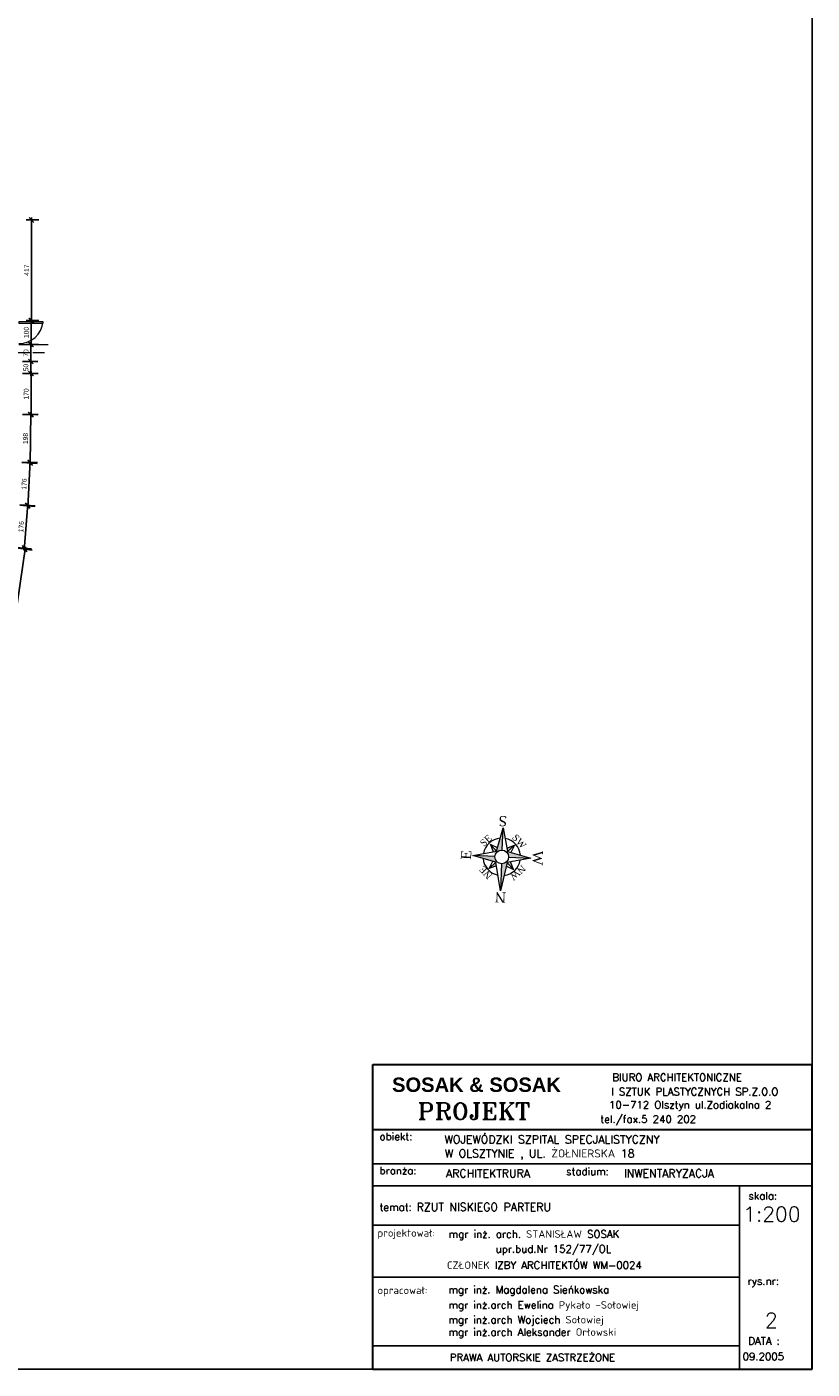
# Model space of a CAD drawing. Header units: millimetres. Extents: x -642 to 14033, y 1994 to 13520.
# Tile 41 of 72: x 10777 to 14033, y 1994 to 7559. Entities that reach past the tile are written whole.
import ezdxf
from ezdxf.enums import TextEntityAlignment as Align

# ---------------------------------------------------------------- set-up
doc = ezdxf.new("R2010")
doc.units = ezdxf.units.MM
doc.linetypes.add('ACAD_ISO04W100', pattern=[30.5, 24, -3, 0.5, -3])
for name, color, linetype, lineweight in [('$BS_Tab', 7, 'Continuous', 25), ('drzwi', 140, 'Continuous', 13), ('RAMKA', 7, 'Continuous', 30), ('symetria', 7, 'ACAD_ISO04W100', 9), ('wymiary', 1, 'Continuous', 13)]:
    doc.layers.add(name, color=color, linetype=linetype, lineweight=lineweight)
doc.styles.add('MONOTXT', font='romans.shx', dxfattribs={"width": 0.8, "height": 0.25})
doc.styles.add('ROMANT', font='romant', dxfattribs={"width": 1.5, "height": 10})
doc.styles.add('SANSSERIFBOLD', font='sasb____.pfb', dxfattribs={"height": 0.8})
doc.dimstyles.new('Jacek2', dxfattribs={"dimscale": 2, "dimtxt": 10, "dimasz": 10, "dimexe": 15, "dimexo": 15, "dimgap": 5, "dimtad": 1, "dimdec": 0, "dimzin": 0, "dimdsep": 46, "dimtxsty": 'Standard', "dimblk": 'OBLIQUE', "dimcen": 0, "dimdle": 5, "dimadec": 1, "dimazin": 0, "dimtfac": 1, "dimtdec": 0, "dimtofl": 0, "dimtmove": 0, "dimatfit": 3, "dimfxl": 1, "dimtolj": 1, "dimtzin": 0, "dimarcsym": 0})

# ---------------------------------------------------------------- blocks, each defined once
blk = doc.blocks.new('Tab_Roza')
at = {"layer": '$BS_Tab', "linetype": 'Continuous', "lineweight": 0}
h = blk.add_hatch(color=256, dxfattribs=at)
h.paths.add_polyline_path([(-16.8, 16), (-14.5, 13.8, -0.20478), (0, 20), (0, 100)])
h.paths.add_polyline_path([(85, 0), (16.8, 16), (14.5, 13.8, -0.193058), (20, 0)])
h.paths.add_polyline_path([(-85, 0), (-16.2, -16.2), (-14.1, -14.1, -0.198912), (-20, 0)])
h.paths.add_polyline_path([(0, -85), (16.2, -16.2), (14.1, -14.1, -0.198912), (0, -20)])
h.paths.add_polyline_path([(-26.1, 13.8), (-16.8, 16), (-16.7, 16.7), (-35.4, 35.4)])
h.paths.add_polyline_path([(14.7, 26.5), (16.7, 16.7), (35.4, 35.4)])
h.paths.add_polyline_path([(-35.4, -35.4), (-13.8, -26.1), (-16.2, -16.2)])
h.paths.add_polyline_path([(26, -13.9), (16.2, -16.2), (35.1, -35.1)])
for p, q in [((-16.8, 16), (0, 100)), ((0, 20), (0, 100)), ((0, 100), (16.8, 16)), ((-85, 0), (-16.8, 16)), ((-20, 0), (-85, 0)), ((-16.2, -16.2), (-85, 0)), ((-16.7, 16.7), (-35.4, 35.4)), ((-35.4, 35.4), (-26.1, 13.8)), ((-14.7, 26.4), (-35.4, 35.4)), ((-16.8, 16), (-14.5, 13.8)), ((16.8, 16), (14.5, 13.8)), ((14.7, 26.5), (35.4, 35.4)), ((85, 0), (16.2, -16.2)), ((16.7, 16.7), (35.4, 35.4)), ((16.8, 16), (85, 0)), ((20, 0), (85, 0)), ((35.4, 35.4), (26.1, 13.8)), ((-35.4, -35.4), (-26.1, -13.8)), ((-14.1, -14.1), (-35.4, -35.4)), ((-13.8, -26.1), (-35.4, -35.4)), ((0, -85), (-16.2, -16.2)), ((16.2, -16.2), (0, -85)), ((0, -20), (0, -85)), ((13.9, -26.1), (35.1, -35.1)), ((14.1, -14.1), (35.4, -35.4)), ((35.1, -35.1), (26, -13.9))]:
    blk.add_line(p, q, dxfattribs=at)
blk.add_circle((0, 0), 20, dxfattribs=at)
for start, end in [(99.5801, 172.5102), (7.4898, 80.4199), (187.4898, 262.5102), (277.4898, 352.5102)]:
    blk.add_arc((0, 0), 55, start, end, dxfattribs=at)
at = {"layer": '$BS_Tab', "linetype": 'Continuous', "lineweight": 0, "char_height": 30, "width": 2.684, "attachment_point": 5}
for s, insert in [('{\\fTimes New Roman|b0|i0|c0|p18;N}', (-1.1, 119)), ('{\\fTimes New Roman|b0|i0|c0|p18;S}', (1.5, -105))]:
    blk.add_mtext(s, dxfattribs=dict(at, insert=insert))
at = {"layer": '$BS_Tab', "linetype": 'Continuous', "lineweight": 0, "attachment_point": 5}
for s, insert, char_height, width, rotation in [('{\\fTimes New Roman|b0|i0|c0|p18;NW}', (-48.6, 44.3), 20, 50, 45), ('{\\fTimes New Roman|b0|i0|c0|p18;NE}', (45.4, 48.1), 20, 50, 315), ('{\\fTimes New Roman|b0|i0|c0|p18;W}', (-105, -1.2), 30, 2.684, 90), ('{\\fTimes New Roman|b0|i0|c0|p18;E}', (105, -1.2), 30, 2.684, 270), ('{\\fTimes New Roman|b0|i0|c0|p18;SW}', (-49, -47.4), 20, 50, 135), ('{\\fTimes New Roman|b0|i0|c0|p18;SE}', (48.5, -45.9), 20, 50, 225)]:
    blk.add_mtext(s, dxfattribs=dict(at, insert=insert, char_height=char_height, width=width, rotation=rotation))
blk = doc.blocks.new('_OBLIQUE')
at = {"color": 0, "linetype": 'ByBlock'}
blk.add_line((-0.5, -0.5), (0.5, 0.5), dxfattribs=at)
blk = doc.blocks.new('*D647')
at = {"layer": 'Defpoints', "color": 0, "transparency": 16777216}
for p in [(10703.8, 5402.7), (10769.7, 5393.1), (10627.9, 4880.4)]:
    blk.add_point(p, dxfattribs=at)
at = {"layer": 'wymiary', "color": 0, "lineweight": -2, "transparency": 16777216}
for p, q in [((10692.4, 4860.9), (10771.1, 5403)), ((10733.5, 5398.4), (10799.4, 5388.8)), ((10657.5, 4876.1), (10723.5, 4866.5))]:
    blk.add_line(p, q, dxfattribs=at)
at = {"layer": 'wymiary', "color": 0, "lineweight": -2, "transparency": 16777216, "xscale": 20, "yscale": 20, "zscale": 20}
for p, rotation in [((10769.7, 5393.1), 81.73028656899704), ((10693.8, 4870.8), 261.7302865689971)]:
    blk.add_blockref('_OBLIQUE', p, dxfattribs=dict(at, rotation=rotation))
at = {"layer": 'wymiary', "color": 0, "transparency": 16777216, "insert": (10712, 5134.8), "char_height": 20, "attachment_point": 5, "rotation": 81.7303}
blk.add_mtext('\\A1;528', dxfattribs=at)
blk = doc.blocks.new('*D648')
at = {"layer": 'Defpoints', "color": 0, "transparency": 16777216}
for p in [(10718.1, 5578.1), (10781, 5572.9), (10703.8, 5402.7)]:
    blk.add_point(p, dxfattribs=at)
at = {"layer": 'wymiary', "color": 0, "lineweight": -2, "transparency": 16777216}
for p, q in [((10748, 5575.6), (10810.9, 5570.5)), ((10765.9, 5387.6), (10781.9, 5582.9)), ((10733.7, 5400.2), (10796.6, 5395.1))]:
    blk.add_line(p, q, dxfattribs=at)
at = {"layer": 'wymiary', "color": 0, "lineweight": -2, "transparency": 16777216, "xscale": 20, "yscale": 20, "zscale": 20}
for p, rotation in [((10781, 5572.9), 85.32030751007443), ((10766.7, 5397.5), 265.3203075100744)]:
    blk.add_blockref('_OBLIQUE', p, dxfattribs=dict(at, rotation=rotation))
at = {"layer": 'wymiary', "color": 0, "transparency": 16777216, "insert": (10753.9, 5486.9), "char_height": 20, "attachment_point": 5, "rotation": 85.3203}
blk.add_mtext('\\A1;176', dxfattribs=at)
blk = doc.blocks.new('*D649')
at = {"layer": 'Defpoints', "color": 0, "transparency": 16777216}
for p in [(10727, 5753.8), (10790.7, 5750.6), (10718.1, 5578.1)]:
    blk.add_point(p, dxfattribs=at)
at = {"layer": 'wymiary', "color": 0, "lineweight": -2, "transparency": 16777216}
for p, q in [((10757, 5752.3), (10820.6, 5749.1)), ((10781.3, 5564.9), (10791.2, 5760.6)), ((10748.1, 5576.6), (10811.7, 5573.3))]:
    blk.add_line(p, q, dxfattribs=at)
at = {"layer": 'wymiary', "color": 0, "lineweight": -2, "transparency": 16777216, "xscale": 20, "yscale": 20, "zscale": 20}
for p, rotation in [((10790.7, 5750.6), 87.10009927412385), ((10781.8, 5574.8), 267.1000992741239)]:
    blk.add_blockref('_OBLIQUE', p, dxfattribs=dict(at, rotation=rotation))
at = {"layer": 'wymiary', "color": 0, "transparency": 16777216, "insert": (10766.2, 5663.7), "char_height": 20, "attachment_point": 5, "rotation": 87.1001}
blk.add_mtext('\\A1;176', dxfattribs=at)
blk = doc.blocks.new('*D650')
at = {"layer": 'Defpoints', "color": 0, "transparency": 16777216}
for p in [(10729.4, 5951.8), (10793.1, 5951), (10727, 5753.8)]:
    blk.add_point(p, dxfattribs=at)
at = {"layer": 'wymiary', "color": 0, "lineweight": -2, "transparency": 16777216}
for p, q in [((10790.6, 5743.1), (10793.2, 5961)), ((10759.4, 5951.4), (10823.1, 5950.7)), ((10757, 5753.5), (10820.7, 5752.7))]:
    blk.add_line(p, q, dxfattribs=at)
at = {"layer": 'wymiary', "color": 0, "lineweight": -2, "transparency": 16777216, "xscale": 20, "yscale": 20, "zscale": 20}
for p, rotation in [((10793.1, 5951), 89.31647681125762), ((10790.7, 5753.1), 269.3164768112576)]:
    blk.add_blockref('_OBLIQUE', p, dxfattribs=dict(at, rotation=rotation))
at = {"layer": 'wymiary', "color": 0, "transparency": 16777216, "insert": (10771.9, 5852.3), "char_height": 20, "attachment_point": 5, "rotation": 89.3165}
blk.add_mtext('\\A1;198', dxfattribs=at)
blk = doc.blocks.new('*D651')
at = {"layer": 'Defpoints', "color": 0, "transparency": 16777216}
for p in [(10729.4, 6121.8), (10794.7, 6121.8), (10729.4, 5951.8)]:
    blk.add_point(p, dxfattribs=at)
at = {"layer": 'wymiary', "color": 0, "lineweight": -2, "transparency": 16777216}
for p, q in [((10759.4, 6121.8), (10824.7, 6121.8)), ((10794.7, 5941.8), (10794.7, 6131.8)), ((10759.4, 5951.8), (10824.7, 5951.8))]:
    blk.add_line(p, q, dxfattribs=at)
at = {"layer": 'wymiary', "color": 0, "lineweight": -2, "transparency": 16777216, "xscale": 20, "yscale": 20, "zscale": 20}
for p, rotation in [((10794.7, 6121.8), 90), ((10794.7, 5951.8), 270)]:
    blk.add_blockref('_OBLIQUE', p, dxfattribs=dict(at, rotation=rotation))
at = {"layer": 'wymiary', "color": 0, "transparency": 16777216, "insert": (10774.7, 6036.8), "char_height": 20, "attachment_point": 5, "rotation": 90}
blk.add_mtext('\\A1;170', dxfattribs=at)
blk = doc.blocks.new('*D652')
at = {"layer": 'Defpoints', "color": 0, "transparency": 16777216}
for p in [(10729.4, 6171.8), (10729.4, 6121.8), (10793.4, 6171.8)]:
    blk.add_point(p, dxfattribs=at)
at = {"layer": 'wymiary', "color": 0, "lineweight": -2, "transparency": 16777216}
for p, q in [((10793.4, 6111.8), (10793.4, 6181.8)), ((10759.4, 6171.8), (10823.4, 6171.8)), ((10759.4, 6121.8), (10823.4, 6121.8))]:
    blk.add_line(p, q, dxfattribs=at)
at = {"layer": 'wymiary', "color": 0, "lineweight": -2, "transparency": 16777216, "xscale": 20, "yscale": 20, "zscale": 20}
for p, rotation in [((10793.4, 6171.8), 90), ((10793.4, 6121.8), 270)]:
    blk.add_blockref('_OBLIQUE', p, dxfattribs=dict(at, rotation=rotation))
at = {"layer": 'wymiary', "color": 0, "transparency": 16777216, "insert": (10773.4, 6146.8), "char_height": 20, "attachment_point": 5, "rotation": 90}
blk.add_mtext('\\A1;50', dxfattribs=at)
blk = doc.blocks.new('*D653')
at = {"layer": 'Defpoints', "color": 0, "transparency": 16777216}
for p in [(10793.8, 6241.8), (10793.8, 6241.8), (10793.8, 6171.8)]:
    blk.add_point(p, dxfattribs=at)
at = {"layer": 'wymiary', "color": 0, "lineweight": -2, "transparency": 16777216}
blk.add_line((10793.8, 6161.8), (10793.8, 6251.8), dxfattribs=at)
at = {"layer": 'wymiary', "color": 0, "lineweight": -2, "transparency": 16777216, "xscale": 20, "yscale": 20, "zscale": 20}
for p, rotation in [((10793.8, 6241.8), 90), ((10793.8, 6171.8), 270)]:
    blk.add_blockref('_OBLIQUE', p, dxfattribs=dict(at, rotation=rotation))
at = {"layer": 'wymiary', "color": 0, "transparency": 16777216, "insert": (10773.8, 6206.8), "char_height": 20, "attachment_point": 5, "rotation": 90}
blk.add_mtext('\\A1;70', dxfattribs=at)
blk = doc.blocks.new('*D654')
at = {"layer": 'Defpoints', "color": 0, "transparency": 16777216}
for p in [(10744.4, 6341.8), (10794.9, 6341.8), (10744.4, 6241.8)]:
    blk.add_point(p, dxfattribs=at)
at = {"layer": 'wymiary', "color": 0, "lineweight": -2, "transparency": 16777216}
for p, q in [((10794.9, 6231.8), (10794.9, 6351.8)), ((10774.4, 6341.8), (10824.9, 6341.8)), ((10774.4, 6241.8), (10824.9, 6241.8))]:
    blk.add_line(p, q, dxfattribs=at)
at = {"layer": 'wymiary', "color": 0, "lineweight": -2, "transparency": 16777216, "xscale": 20, "yscale": 20, "zscale": 20}
for p, rotation in [((10794.9, 6341.8), 90), ((10794.9, 6241.8), 270)]:
    blk.add_blockref('_OBLIQUE', p, dxfattribs=dict(at, rotation=rotation))
at = {"layer": 'wymiary', "color": 0, "transparency": 16777216, "insert": (10774.9, 6291.8), "char_height": 20, "attachment_point": 5, "rotation": 90}
blk.add_mtext('\\A1;100', dxfattribs=at)
blk = doc.blocks.new('*D655')
at = {"layer": 'Defpoints', "color": 0, "transparency": 16777216}
for p in [(10744.4, 6758.4), (10796.5, 6758.4), (10744.4, 6341.8)]:
    blk.add_point(p, dxfattribs=at)
at = {"layer": 'wymiary', "color": 0, "lineweight": -2, "transparency": 16777216}
for p, q in [((10774.4, 6758.4), (10826.5, 6758.4)), ((10796.5, 6331.8), (10796.5, 6768.4)), ((10774.4, 6341.8), (10826.5, 6341.8))]:
    blk.add_line(p, q, dxfattribs=at)
at = {"layer": 'wymiary', "color": 0, "lineweight": -2, "transparency": 16777216, "xscale": 20, "yscale": 20, "zscale": 20}
for p, rotation in [((10796.5, 6758.4), 90), ((10796.5, 6341.8), 270)]:
    blk.add_blockref('_OBLIQUE', p, dxfattribs=dict(at, rotation=rotation))
at = {"layer": 'wymiary', "color": 0, "transparency": 16777216, "insert": (10776.5, 6550.1), "char_height": 20, "attachment_point": 5, "rotation": 90}
blk.add_mtext('\\A1;417', dxfattribs=at)

msp = doc.modelspace()

# ---------------------------------------------------------------- linework, layer by layer
for p, q in [((12211.9, 2845), (14032.9, 2845)), ((12211.9, 2753.5), (14032.9, 2753.5)), ((13731.2, 2753.5), (13731.2, 1993.9)), ((12211.9, 2591.4), (13731.2, 2591.4)), ((12211.9, 2374.8), (13731.2, 2374.8)), ((12211.9, 2090.9), (13731.2, 2090.9))]:
    msp.add_line(p, q)
msp.add_lwpolyline([(-642.1, 13520.2), (14032.9, 13520.2), (14032.9, 1993.9), (-642.1, 1993.9)], close=True)
at = {"layer": 'drzwi'}
msp.add_polyline3d([(10743.9, 6336.4, 0), (10743.9, 6331, 0), (10844.3, 6331, 0), (10844.3, 6336.4, 0), (10743.9, 6336.4, 0)], dxfattribs=at)
msp.add_arc((10746.1, 6344.9), 98.6, 268.7402, 355.0371, dxfattribs=at)
at = {"layer": 'RAMKA'}
for p, q in [((12211.9, 1993.9), (12211.9, 3256.7)), ((12211.9, 3256.7), (14032.9, 3256.7)), ((14032.9, 1993.9), (14032.9, 3256.7)), ((12211.9, 2986.9), (14032.9, 2986.9)), ((12211.9, 1993.9), (14032.9, 1993.9))]:
    msp.add_line(p, q, dxfattribs=at)
at = {"layer": 'symetria', "linetype": 'ACAD_ISO04W100', "ltscale": 2}
msp.add_line((10850.1, 6207.4), (9594.6, 6207.4), dxfattribs=at)
at = {"layer": 'wymiary'}
msp.add_line((10744.4, 6241.8), (10866.1, 6241.8), dxfattribs=at)

# ---------------------------------------------------------------- block references
at = {"xscale": 1.413044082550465, "yscale": 1.413044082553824, "zscale": 1.41304408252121, "rotation": 177.6182840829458}
msp.add_blockref('Tab_Roza', (12746.3, 4117.8), dxfattribs=at)

# ---------------------------------------------------------------- texts
for s, height, style, p in [('SOSAK & SOSAK', 59.716, 'SANSSERIFBOLD', (12291.4, 3143.2)), ('BIURO ARCHITEKTONICZNE ', 30.855, 'MONOTXT', (13204.5, 3188.3)), ('I SZTUK PLASTYCZNYCH SP.Z.O.O', 30.855, 'MONOTXT', (13199.9, 3128.9)), ('10-712 Olsztyn ul.Zodiakalna 2', 30.855, 'MONOTXT', (13190.7, 3074.5)), ('      tel./fax.5 240 202', 30.855, 'MONOTXT', (13016.9, 3014.9)), ('obiekt:', 30.86, 'MONOTXT', (12239.4, 2942.9)), ('WOJEWÓDZKI SZPITAL SPECJALISTYCZNY', 33.34, 'MONOTXT', (12508.9, 2929.8, 1105)), ('W OLSZTYNIE , UL. ŻOŁNIERSKA 18', 33.34, 'MONOTXT', (12510.1, 2871.6, 1105)), ('branża:', 30.86, 'MONOTXT', (12239.4, 2801.6)), ('ARCHITEKTRURA', 33.34, 'MONOTXT', (12514.7, 2788.8)), ('stadium:', 30.86, 'MONOTXT', (13013, 2798.1)), ('INWENTARYZACJA', 33.34, 'MONOTXT', (13252.7, 2789)), ('skala: ', 30.86, 'MONOTXT', (13768.8, 2696.8)), ('temat:', 30.86, 'MONOTXT', (12239.4, 2650.1)), ('RZUT NISKIEGO PARTERU', 33.34, 'MONOTXT', (12393.3, 2649.5, 1105)), ('1:200', 61.71, 'MONOTXT', (13746.8, 2605.8)), ('projektował:', 30.855, 'MONOTXT', (12230.8, 2543.2)), ('mgr inż. arch. STANISŁAW SOSAK', 30.855, 'MONOTXT', (12525.8, 2538.7)), ('upr.bud.Nr 152/77/OL', 30.855, 'MONOTXT', (12720.9, 2476.8)), ('CZŁONEK IZBY ARCHITEKTÓW WM-0024', 30.855, 'MONOTXT', (12518.8, 2409.5)), ('opracował:', 30.86, 'MONOTXT', (12230.8, 2305.4)), ('mgr inż. Magdalena Sieńkowska', 30.855, 'MONOTXT', (12525, 2308.1)), ('rys.nr:', 30.86, 'MONOTXT', (13765.6, 2343.8)), ('mgr inż.arch Ewelina Pykało -Sołowiej', 30.855, 'MONOTXT', (12525, 2244.7)), ('2', 61.7, 'MONOTXT', (13837.3, 2165.4)), ('mgr inż.arch Wojciech Sołowiej', 30.855, 'MONOTXT', (12525, 2183.6)), ('mgr inż.arch Aleksander Orłowski', 30.855, 'MONOTXT', (12525, 2132.2)), ('DATA :', 30.86, 'MONOTXT', (13768.1, 2095.3)), ('PRAWA AUTORSKIE ZASTRZEŻONE', 30.855, 'MONOTXT', (12530.8, 2026.8)), ('09.2005', 30.86, 'MONOTXT', (13744.6, 2031))]:
    msp.add_text(s, height=height, dxfattribs=dict(style=style)).set_placement(p)
at = {"style": 'ROMANT', "width": 0.995625}
msp.add_text('PROJEKT', height=69.12, dxfattribs=at).set_placement((12396.7, 3028.7), (12865.3, 3028.7), align=Align.FIT)

# ---------------------------------------------------------------- dimensions: what is measured, and where the dimension line sits
at = {"layer": 'wymiary'}
for p1, p2, distance, picture, middle in [((10744.4, 6341.8), (10744.4, 6758.4), -52.1, '*D655', (10776.5, 6550.1)), ((10744.4, 6241.8), (10744.4, 6341.8), -50.5, '*D654', (10774.9, 6291.8)), ((10793.8, 6171.8), (10793.8, 6241.8), 0, '*D653', (10773.8, 6206.8)), ((10729.4, 6121.8), (10729.4, 6171.8), -64, '*D652', (10773.4, 6146.8)), ((10729.4, 5951.8), (10729.4, 6121.8), -65.3, '*D651', (10774.7, 6036.8)), ((10727, 5753.8), (10729.4, 5951.8), -63.7, '*D650', (10771.9, 5852.3)), ((10718.1, 5578.1), (10727, 5753.8), -63.7, '*D649', (10766.2, 5663.7)), ((10703.8, 5402.7), (10718.1, 5578.1), -63.1, '*D648', (10753.9, 5486.9)), ((10627.9, 4880.4), (10703.8, 5402.7), -66.6, '*D647', (10712, 5134.8))]:
    dim = msp.add_aligned_dim(p1=p1, p2=p2, distance=distance, dimstyle='Jacek2', dxfattribs=at)
    dim.commit()
    dim.dimension.update_dxf_attribs({"geometry": picture, "text_midpoint": middle})

doc.saveas('drawing.dxf')
